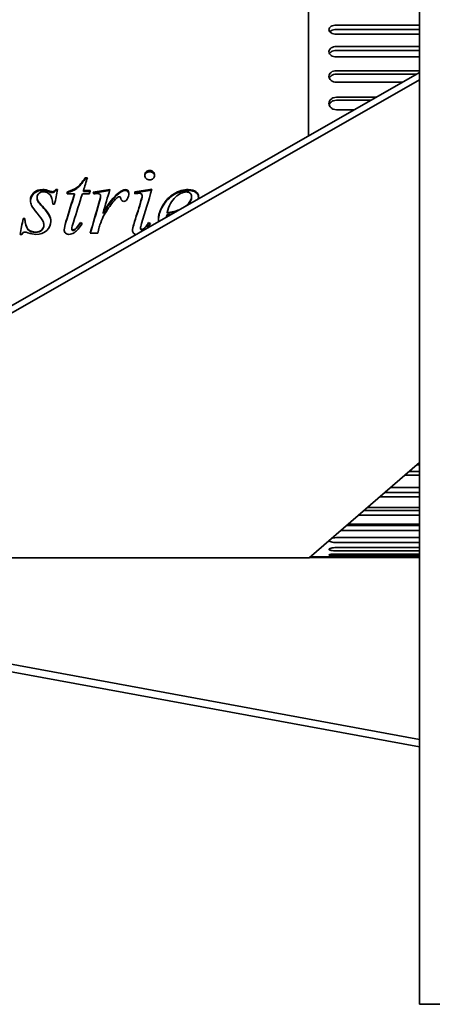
# Model space of a CAD drawing. Header units: millimetres. Extents: x 196 to 644, y 66 to 528.
# Tile 4 of 6: x 357 to 469, y 66 to 332. Entities that reach past the tile are written whole.
import ezdxf

# ---------------------------------------------------------------- set-up
doc = ezdxf.new("R2010")
doc.units = ezdxf.units.MM
doc.header["$LTSCALE"] = 2
doc.layers.add('Krawędzie widoczne(ISO)', color=7, linetype='Continuous', lineweight=35, true_color=0x262659)

msp = doc.modelspace()

# ---------------------------------------------------------------- linework, layer by layer
at = {"layer": 'Krawędzie widoczne(ISO)'}
for p, q in [((465.65, 66), (465.65, 528)), ((435.65, 300.82), (435.65, 347)), ((443.15, 330.77), (465.65, 330.77)), ((465.65, 329.6), (443.15, 329.6)), ((465.65, 328.28), (443.15, 328.28)), ((443.15, 324.97), (465.65, 324.97)), ((465.65, 323.9), (443.15, 323.9)), ((465.65, 322.14), (443.15, 322.14)), ((465.65, 317.96), (245.9, 192.44)), ((443.15, 318.43), (465.65, 318.43)), ((464.83, 317.49), (443.15, 317.49)), ((245.9, 190.44), (465.65, 315.96)), ((460.99, 315.3), (443.15, 315.3)), ((443.15, 311.24), (453.89, 311.24)), ((452.49, 310.44), (443.15, 310.44)), ((447.96, 307.86), (443.15, 307.86)), ((375.21, 289.49), (375.8, 289.49)), ((375.21, 289.2), (375.21, 289.49)), ((375.21, 289.2), (375.71, 289.2)), ((364.5, 286.01), (364.5, 286.25)), ((367.23, 286.3), (367.73, 286.3)), ((367.23, 286.06), (367.23, 286.3)), ((367.23, 286.06), (367.68, 286.06)), ((372.32, 285.17), (370.29, 285.17)), ((370.42, 285.45), (370.42, 285.69)), ((372.32, 284.94), (372.32, 285.17)), ((376.34, 285.17), (374.45, 285.17)), ((374.72, 286), (376.56, 286)), ((374.72, 285.76), (374.72, 286)), ((374.72, 285.76), (376.49, 285.76)), ((388.63, 285.41), (388.63, 285.65)), ((362.17, 283.95), (362.17, 284.16)), ((363.2, 282.05), (363.2, 282.25)), ((366.92, 282.33), (366.44, 282.33)), ((379.35, 284.4), (379.35, 284.62)), ((390.19, 282.65), (390.19, 282.85)), ((390.61, 284.42), (390.61, 284.64)), ((403.97, 284.2), (403.97, 284.42)), ((380.02, 279.81), (380.02, 279.98)), ((397.33, 279.9), (397.33, 280.07)), ((358.4, 278.45), (358.89, 278.45)), ((358.4, 278.31), (358.4, 278.45)), ((358.4, 278.31), (358.89, 278.31)), ((358.89, 278.31), (358.89, 278.45)), ((373.96, 277.26), (373.96, 277.39)), ((392.36, 277.25), (392.36, 277.38)), ((364.01, 276.61), (364.01, 276.73)), ((371.59, 275.66), (371.59, 275.77)), ((372.7, 275.66), (372.7, 275.77)), ((378.58, 274.47), (376.55, 274.47)), ((390.17, 275.85), (390.17, 275.96)), ((390.99, 275.59), (390.99, 275.7)), ((358.08, 274.18), (357.59, 274.18)), ((465.65, 212.53), (435.8, 186.69)), ((464.88, 211.86), (465.65, 211.86)), ((465.65, 209.03), (461.61, 209.03)), ((462.83, 210.1), (465.65, 210.1)), ((457.78, 205.72), (465.65, 205.72)), ((465.65, 203.23), (454.9, 203.23)), ((456.26, 204.4), (465.65, 204.4)), ((451.58, 200.35), (465.65, 200.35)), ((465.65, 198.22), (449.12, 198.22)), ((450.59, 199.49), (465.65, 199.49)), ((445.9, 195.43), (465.65, 195.43)), ((446.34, 195.81), (465.65, 195.81)), ((443.15, 192.17), (465.65, 192.17)), ((465.65, 194.08), (444.34, 194.08)), ((465.65, 190.85), (443.15, 190.85)), ((443.15, 189.48), (465.65, 189.48)), ((243.65, 186.69), (435.8, 186.69)), ((435.93, 186.8), (465.65, 186.8)), ((441.15, 187), (436.17, 187)), ((465.65, 188.59), (443.15, 188.59)), ((443.15, 187.75), (465.65, 187.75)), ((465.65, 187.3), (443.15, 187.3)), ((443.15, 187.03), (465.65, 187.03)), ((465.65, 137.58), (247.61, 177.75)), ((247.61, 175.75), (465.65, 135.58)), ((465.65, 66), (490.65, 66))]:
    msp.add_line(p, q, dxfattribs=at)
for points, knots in [([(443.15, 328.28), (442.9, 328.28), (442.63, 328.31), (442.14, 328.44), (441.91, 328.54), (441.56, 328.77), (441.4, 328.91), (441.2, 329.22), (441.15, 329.39), (441.15, 329.7), (441.2, 329.87), (441.4, 330.17), (441.56, 330.31), (441.91, 330.53), (442.14, 330.62), (442.63, 330.74), (442.9, 330.77), (443.15, 330.77)], [0, 0, 0, 0, 0.0753407, 0.0753407, 0.1506814, 0.1506814, 0.2260221, 0.2260221, 0.3013628, 0.3013628, 0.3767035, 0.3767035, 0.4520442, 0.4520442, 0.5273849, 0.5273849, 0.6027256, 0.6027256, 0.6027256, 0.6027256]), ([(443.15, 329.6), (442.9, 329.6), (442.63, 329.57), (442.14, 329.45), (441.91, 329.35), (441.6, 329.16), (441.48, 329.06), (441.39, 328.96)], [0.6027267, 0.6027267, 0.6027267, 0.6027267, 0.6780675, 0.6780675, 0.7534084, 0.7534084, 0.8104856, 0.8104856, 0.8104856, 0.8104856]), ([(443.15, 322.14), (442.9, 322.14), (442.63, 322.17), (442.14, 322.32), (441.91, 322.43), (441.56, 322.69), (441.4, 322.85), (441.2, 323.2), (441.15, 323.39), (441.15, 323.75), (441.2, 323.93), (441.4, 324.28), (441.56, 324.44), (441.91, 324.68), (442.14, 324.79), (442.63, 324.93), (442.9, 324.97), (443.15, 324.97)], [0, 0, 0, 0, 0.0753407, 0.0753407, 0.1506814, 0.1506814, 0.2260221, 0.2260221, 0.3013628, 0.3013628, 0.3767035, 0.3767035, 0.4520442, 0.4520442, 0.5273849, 0.5273849, 0.6027256, 0.6027256, 0.6027256, 0.6027256]), ([(443.15, 323.9), (442.9, 323.9), (442.63, 323.87), (442.14, 323.73), (441.91, 323.62), (441.56, 323.38), (441.4, 323.22), (441.3, 323.04), (441.3, 323.04), (441.3, 323.04)], [0.6027267, 0.6027267, 0.6027267, 0.6027267, 0.6780675, 0.6780675, 0.7534084, 0.7534084, 0.8287492, 0.8287492, 0.830311, 0.830311, 0.830311, 0.830311]), ([(443.15, 315.3), (442.9, 315.3), (442.63, 315.34), (442.14, 315.5), (441.91, 315.62), (441.56, 315.91), (441.4, 316.08), (441.2, 316.47), (441.15, 316.68), (441.15, 317.08), (441.2, 317.28), (441.4, 317.67), (441.56, 317.84), (441.91, 318.11), (442.14, 318.23), (442.63, 318.39), (442.9, 318.43), (443.15, 318.43)], [0, 0, 0, 0, 0.0753407, 0.0753407, 0.1506814, 0.1506814, 0.2260221, 0.2260221, 0.3013628, 0.3013628, 0.3767035, 0.3767035, 0.4520442, 0.4520442, 0.5273849, 0.5273849, 0.6027256, 0.6027256, 0.6027256, 0.6027256]), ([(443.15, 317.49), (442.9, 317.49), (442.63, 317.45), (442.14, 317.3), (441.91, 317.18), (441.56, 316.9), (441.4, 316.73), (441.28, 316.5), (441.26, 316.45), (441.24, 316.41)], [0.6027267, 0.6027267, 0.6027267, 0.6027267, 0.6780675, 0.6780675, 0.7534084, 0.7534084, 0.8287492, 0.8287492, 0.8455232, 0.8455232, 0.8455232, 0.8455232]), ([(443.15, 307.86), (442.9, 307.86), (442.63, 307.9), (442.14, 308.07), (441.91, 308.21), (441.56, 308.51), (441.4, 308.7), (441.2, 309.12), (441.15, 309.35), (441.15, 309.78), (441.2, 310), (441.4, 310.42), (441.56, 310.6), (441.91, 310.9), (442.14, 311.03), (442.63, 311.2), (442.9, 311.24), (443.15, 311.24)], [0, 0, 0, 0, 0.0753407, 0.0753407, 0.1506814, 0.1506814, 0.2260221, 0.2260221, 0.3013628, 0.3013628, 0.3767035, 0.3767035, 0.4520442, 0.4520442, 0.5273849, 0.5273849, 0.6027256, 0.6027256, 0.6027256, 0.6027256]), ([(443.15, 310.44), (442.9, 310.44), (442.63, 310.4), (442.14, 310.23), (441.91, 310.1), (441.56, 309.81), (441.4, 309.62), (441.26, 309.33), (441.23, 309.25), (441.21, 309.16)], [0.6027267, 0.6027267, 0.6027267, 0.6027267, 0.6780675, 0.6780675, 0.7534084, 0.7534084, 0.8287492, 0.8287492, 0.8579789, 0.8579789, 0.8579789, 0.8579789]), ([(391.32, 290.17), (391.33, 290.52), (391.45, 290.82), (391.71, 291.06), (391.96, 291.31), (392.28, 291.43), (392.66, 291.43)], [0, 0, 0, 0, 1, 1, 1, 2, 2, 2, 2]), ([(391.33, 290.02), (391.36, 290.31), (391.49, 290.55), (391.71, 290.76), (391.96, 291), (392.28, 291.12), (392.66, 291.12)], [0.140721, 0.140721, 0.140721, 0.140721, 1, 1, 1, 2, 2, 2, 2]), ([(392.66, 291.43), (393.04, 291.43), (393.35, 291.31), (393.61, 291.06), (393.86, 290.82), (393.99, 290.52), (393.99, 290.16)], [0, 0, 0, 0, 1, 1, 1, 2, 2, 2, 2]), ([(392.66, 291.12), (393.04, 291.12), (393.35, 291), (393.61, 290.76), (393.82, 290.55), (393.95, 290.31), (393.98, 290.02)], [0, 0, 0, 0, 1, 1, 1, 1.857019, 1.857019, 1.857019, 1.857019]), ([(370.42, 285.69), (371.4, 285.95), (372.23, 286.33), (372.91, 286.84), (373.59, 287.35), (374.35, 288.24), (375.21, 289.49)], [0, 0, 0, 0, 1, 1, 1, 2, 2, 2, 2]), ([(370.42, 285.45), (371.4, 285.71), (372.23, 286.09), (372.91, 286.59), (373.59, 287.1), (374.35, 287.97), (375.21, 289.2)], [0, 0, 0, 0, 1, 1, 1, 2, 2, 2, 2]), ([(392.66, 288.88), (392.29, 288.88), (391.97, 289.01), (391.71, 289.26), (391.45, 289.51), (391.32, 289.81), (391.32, 290.17)], [0, 0, 0, 0, 1, 1, 1, 2, 2, 2, 2]), ([(393.99, 290.16), (393.99, 289.81), (393.86, 289.51), (393.6, 289.26), (393.34, 289.01), (393.02, 288.88), (392.66, 288.88)], [0, 0, 0, 0, 1, 1, 1, 2, 2, 2, 2]), ([(360.38, 283.33), (360.38, 284.16), (360.69, 284.87), (361.31, 285.45), (361.94, 286.02), (362.74, 286.31), (363.72, 286.31)], [0, 0, 0, 0, 1, 1, 1, 2, 2, 2, 2]), ([(360.38, 283.23), (360.41, 284.01), (360.72, 284.67), (361.31, 285.21), (361.94, 285.78), (362.74, 286.06), (363.72, 286.06)], [0.042504, 0.042504, 0.042504, 0.042504, 1, 1, 1, 2, 2, 2, 2]), ([(363.97, 285.67), (363.42, 285.67), (362.98, 285.52), (362.66, 285.23), (362.34, 284.94), (362.17, 284.58), (362.17, 284.16)], [0, 0, 0, 0, 1, 1, 1, 2, 2, 2, 2]), ([(366.44, 282.33), (366.39, 283.5), (366.14, 284.34), (365.68, 284.87), (365.23, 285.4), (364.65, 285.66), (363.97, 285.67)], [0, 0, 0, 0, 1, 1, 1, 2, 2, 2, 2]), ([(364.5, 286.25), (364.62, 286.22), (364.9, 286.12), (365.36, 285.96), (365.81, 285.79), (366.12, 285.71), (366.28, 285.71)], [0, 0, 0, 0, 1, 1, 1, 2, 2, 2, 2]), ([(364.5, 286.01), (364.62, 285.98), (364.9, 285.88), (365.36, 285.72), (365.81, 285.55), (366.12, 285.47), (366.28, 285.47)], [0, 0, 0, 0, 1, 1, 1, 2, 2, 2, 2]), ([(386.04, 286.29), (386.34, 286.29), (386.57, 286.21), (386.74, 286.04), (386.91, 285.87), (387, 285.63), (387, 285.3)], [0, 0, 0, 0, 1, 1, 1, 2, 2, 2, 2]), ([(386.04, 286.05), (386.34, 286.05), (386.57, 285.96), (386.74, 285.8), (386.89, 285.65), (386.98, 285.44), (386.99, 285.17)], [0, 0, 0, 0, 1, 1, 1, 1.892651, 1.892651, 1.892651, 1.892651]), ([(390.61, 284.64), (390.61, 284.83), (390.55, 284.99), (390.41, 285.11), (390.27, 285.23), (390.08, 285.29), (389.84, 285.29)], [0, 0, 0, 0, 1, 1, 1, 2, 2, 2, 2]), ([(394.99, 278.03), (394.99, 279.34), (395.4, 280.68), (396.22, 282.03), (397.03, 283.38), (398.05, 284.42), (399.28, 285.17), (400.52, 285.91), (401.78, 286.28), (403.09, 286.28)], [0, 0, 0, 0, 1, 1, 1, 2, 2, 2, 3, 3, 3, 3]), ([(394.99, 277.96), (395.01, 279.24), (395.42, 280.53), (396.22, 281.84), (397.03, 283.17), (398.05, 284.2), (399.28, 284.94), (400.52, 285.67), (401.78, 286.03), (403.09, 286.03)], [0.018551, 0.018551, 0.018551, 0.018551, 1, 1, 1, 2, 2, 2, 3, 3, 3, 3]), ([(402.59, 285.64), (401.65, 285.64), (400.67, 285.17), (399.63, 284.23), (398.59, 283.3), (397.82, 281.91), (397.33, 280.07)], [0, 0, 0, 0, 1, 1, 1, 2, 2, 2, 2]), ([(403.97, 284.42), (403.97, 284.78), (403.85, 285.07), (403.61, 285.3), (403.37, 285.52), (403.03, 285.63), (402.59, 285.64)], [0, 0, 0, 0, 1, 1, 1, 2, 2, 2, 2]), ([(403.09, 286.28), (404.03, 286.28), (404.72, 286.09), (405.17, 285.72), (405.62, 285.35), (405.85, 284.91), (405.85, 284.4)], [0, 0, 0, 0, 1, 1, 1, 2, 2, 2, 2]), ([(403.09, 286.03), (404.03, 286.03), (404.72, 285.85), (405.17, 285.48), (405.59, 285.14), (405.82, 284.74), (405.85, 284.28)], [0, 0, 0, 0, 1, 1, 1, 1.933153, 1.933153, 1.933153, 1.933153]), ([(363.8, 277.69), (363.55, 278.22), (363.02, 278.94), (362.24, 279.87), (361.45, 280.79), (360.94, 281.48), (360.72, 281.95), (360.49, 282.41), (360.38, 282.87), (360.38, 283.33)], [0, 0, 0, 0, 1, 1, 1, 2, 2, 2, 3, 3, 3, 3]), ([(362.17, 284.16), (362.17, 283.88), (362.24, 283.6), (362.36, 283.34), (362.49, 283.08), (362.77, 282.72), (363.2, 282.25)], [0, 0, 0, 0, 1, 1, 1, 2, 2, 2, 2]), ([(362.17, 283.95), (362.17, 283.66), (362.24, 283.39), (362.36, 283.14), (362.49, 282.88), (362.77, 282.52), (363.2, 282.05)], [0, 0, 0, 0, 1, 1, 1, 2, 2, 2, 2]), ([(363.2, 282.25), (364.36, 281.02), (365.1, 280.08), (365.43, 279.45), (365.77, 278.82), (365.93, 278.23), (365.93, 277.66)], [0, 0, 0, 0, 1, 1, 1, 2, 2, 2, 2]), ([(385.63, 283.09), (385.42, 283.1), (385.25, 283.16), (385.11, 283.29), (384.96, 283.42), (384.87, 283.62), (384.83, 283.89)], [0, 0, 0, 0, 1, 1, 1, 2, 2, 2, 2]), ([(402.35, 281.8), (402.65, 282.03), (402.91, 282.28), (403.13, 282.53), (403.69, 283.2), (403.97, 283.82), (403.97, 284.42)], [0.611606, 0.611606, 0.611606, 0.611606, 1, 1, 1, 2, 2, 2, 2]), ([(402.96, 282.15), (403.02, 282.21), (403.07, 282.27), (403.13, 282.34), (403.69, 282.99), (403.97, 283.61), (403.97, 284.2)], [0.903013, 0.903013, 0.903013, 0.903013, 1, 1, 1, 2, 2, 2, 2]), ([(363.2, 282.05), (364.36, 280.84), (365.1, 279.92), (365.43, 279.29), (365.75, 278.7), (365.92, 278.13), (365.93, 277.59)], [0, 0, 0, 0, 1, 1, 1, 1.959722, 1.959722, 1.959722, 1.959722]), ([(358.89, 278.45), (358.94, 277.12), (359.22, 276.18), (359.72, 275.62), (360.23, 275.07), (360.93, 274.79), (361.8, 274.79)], [0, 0, 0, 0, 1, 1, 1, 2, 2, 2, 2]), ([(358.89, 278.31), (358.94, 277), (359.22, 276.06), (359.72, 275.51), (360.23, 274.97), (360.93, 274.69), (361.8, 274.69)], [0, 0, 0, 0, 1, 1, 1, 2, 2, 2, 2]), ([(365.93, 277.66), (365.93, 276.75), (365.55, 275.94), (364.78, 275.23), (364.02, 274.53), (363.05, 274.17), (361.87, 274.17)], [0, 0, 0, 0, 1, 1, 1, 2, 2, 2, 2]), ([(361.8, 274.79), (362.47, 274.79), (363.01, 274.98), (363.41, 275.35), (363.81, 275.73), (364, 276.19), (364.01, 276.73)], [0, 0, 0, 0, 1, 1, 1, 2, 2, 2, 2]), ([(361.8, 274.69), (362.47, 274.69), (363.01, 274.87), (363.41, 275.24), (363.81, 275.61), (364, 276.07), (364.01, 276.61)], [0, 0, 0, 0, 1, 1, 1, 2, 2, 2, 2]), ([(370.8, 274.17), (370.42, 274.17), (370.12, 274.29), (369.89, 274.53), (369.65, 274.76), (369.53, 275.07), (369.53, 275.45)], [0, 0, 0, 0, 1, 1, 1, 2, 2, 2, 2]), ([(371.59, 275.77), (371.59, 275.64), (371.62, 275.53), (371.69, 275.45), (371.75, 275.38), (371.83, 275.34), (371.92, 275.34)], [0, 0, 0, 0, 1, 1, 1, 2, 2, 2, 2]), ([(371.59, 275.66), (371.59, 275.53), (371.62, 275.42), (371.69, 275.35), (371.75, 275.27), (371.83, 275.23), (371.92, 275.23)], [0, 0, 0, 0, 1, 1, 1, 2, 2, 2, 2]), ([(388.97, 274.16), (388.71, 274.19), (388.49, 274.3), (388.3, 274.47), (388.08, 274.69), (387.97, 274.96), (387.97, 275.28)], [0.177044, 0.177044, 0.177044, 0.177044, 1, 1, 1, 2, 2, 2, 2]), ([(390.17, 275.96), (390.17, 275.83), (390.21, 275.72), (390.28, 275.64), (390.36, 275.55), (390.45, 275.51), (390.55, 275.51)], [0, 0, 0, 0, 1, 1, 1, 2, 2, 2, 2]), ([(390.17, 275.85), (390.17, 275.72), (390.21, 275.61), (390.28, 275.53), (390.36, 275.44), (390.45, 275.4), (390.55, 275.4)], [0, 0, 0, 0, 1, 1, 1, 2, 2, 2, 2]), ([(441.99, 192.04), (442.11, 192.07), (442.24, 192.1), (442.63, 192.16), (442.9, 192.17), (443.15, 192.17)], [0.4843693, 0.4843693, 0.4843693, 0.4843693, 0.5273849, 0.5273849, 0.6027256, 0.6027256, 0.6027256, 0.6027256]), ([(443.15, 188.59), (442.9, 188.59), (442.63, 188.59), (442.14, 188.64), (441.91, 188.67), (441.56, 188.74), (441.4, 188.79), (441.2, 188.89), (441.15, 188.95), (441.15, 189.06), (441.2, 189.12), (441.4, 189.24), (441.56, 189.29), (441.91, 189.38), (442.14, 189.41), (442.63, 189.46), (442.9, 189.48), (443.15, 189.48)], [0, 0, 0, 0, 0.0753407, 0.0753407, 0.1506814, 0.1506814, 0.2260221, 0.2260221, 0.3013628, 0.3013628, 0.3767035, 0.3767035, 0.4520442, 0.4520442, 0.5273849, 0.5273849, 0.6027256, 0.6027256, 0.6027256, 0.6027256]), ([(443.15, 190.85), (442.9, 190.85), (442.63, 190.87), (442.14, 190.93), (441.91, 190.98), (441.56, 191.09), (441.4, 191.16), (441.25, 191.28), (441.22, 191.32), (441.19, 191.35)], [0, 0, 0, 0, 0.0753407, 0.0753407, 0.1506814, 0.1506814, 0.2260221, 0.2260221, 0.2609637, 0.2609637, 0.2609637, 0.2609637]), ([(443.15, 187.3), (442.9, 187.3), (442.63, 187.31), (442.14, 187.33), (441.91, 187.34), (441.56, 187.37), (441.4, 187.4), (441.2, 187.45), (441.15, 187.47), (441.15, 187.53), (441.2, 187.56), (441.4, 187.62), (441.56, 187.65), (441.91, 187.7), (442.14, 187.72), (442.63, 187.74), (442.9, 187.75), (443.15, 187.75)], [0, 0, 0, 0, 0.0753407, 0.0753407, 0.1506814, 0.1506814, 0.2260221, 0.2260221, 0.3013628, 0.3013628, 0.3767035, 0.3767035, 0.4520442, 0.4520442, 0.5273849, 0.5273849, 0.6027256, 0.6027256, 0.6027256, 0.6027256]), ([(441.15, 187), (441.15, 187), (441.2, 187), (441.4, 187.01), (441.56, 187.01), (441.91, 187.02), (442.14, 187.02), (442.63, 187.02), (442.9, 187.03), (443.15, 187.03)], [0.3013628, 0.3013628, 0.3013628, 0.3013628, 0.3767035, 0.3767035, 0.4520442, 0.4520442, 0.5273849, 0.5273849, 0.6027256, 0.6027256, 0.6027256, 0.6027256])]:
    msp.add_open_spline(points, degree=3, knots=knots, dxfattribs=at)
for points in [[(375.8, 289.49), (375.44, 288.33), (375.08, 287.17), (374.72, 286)], [(363.72, 286.31), (364, 286.31), (364.26, 286.29), (364.5, 286.25)], [(363.72, 286.06), (364, 286.06), (364.26, 286.04), (364.5, 286.01)], [(366.28, 285.71), (366.66, 285.71), (366.98, 285.91), (367.23, 286.3)], [(366.28, 285.47), (366.66, 285.47), (366.98, 285.67), (367.23, 286.06)], [(367.73, 286.3), (367.46, 284.99), (367.19, 283.66), (366.92, 282.33)], [(369.99, 277.63), (370.77, 280.16), (371.54, 282.68), (372.32, 285.17)], [(369.99, 277.5), (370.77, 280), (371.54, 282.48), (372.32, 284.94)], [(370.29, 285.17), (370.34, 285.35), (370.38, 285.52), (370.42, 285.69)], [(370.35, 285.17), (370.38, 285.27), (370.4, 285.36), (370.42, 285.45)], [(374.45, 285.17), (373.65, 282.64), (372.84, 280.08), (372.04, 277.5)], [(376.56, 286), (376.48, 285.72), (376.41, 285.45), (376.34, 285.17)], [(377.34, 285.58), (378.85, 285.82), (380.37, 286.06), (381.88, 286.29)], [(377.51, 285.11), (377.45, 285.27), (377.39, 285.43), (377.34, 285.58)], [(377.42, 285.36), (378.88, 285.59), (380.34, 285.81), (381.8, 286.04)], [(378.48, 285.22), (378.31, 285.22), (377.98, 285.19), (377.51, 285.11)], [(379.16, 285.02), (378.98, 285.16), (378.76, 285.22), (378.48, 285.22)], [(379.35, 284.62), (379.35, 284.79), (379.29, 284.92), (379.16, 285.02)], [(381.88, 286.29), (381.26, 284.21), (380.64, 282.1), (380.02, 279.98)], [(380.02, 279.98), (381.59, 282.59), (383.01, 284.39), (384.28, 285.42)], [(380.02, 279.81), (381.59, 282.39), (383.01, 284.17), (384.28, 285.19)], [(384.28, 285.42), (385, 286), (385.59, 286.29), (386.04, 286.29)], [(384.28, 285.19), (385, 285.76), (385.59, 286.05), (386.04, 286.05)], [(387, 285.3), (387, 284.74), (386.84, 284.2), (386.54, 283.68)], [(388.63, 285.65), (390.17, 285.88), (391.72, 286.12), (393.26, 286.36)], [(388.63, 285.41), (390.15, 285.64), (391.67, 285.87), (393.18, 286.1)], [(388.63, 285.15), (388.63, 285.31), (388.63, 285.48), (388.63, 285.65)], [(388.63, 285.15), (388.63, 285.23), (388.63, 285.32), (388.63, 285.41)], [(389.84, 285.29), (389.64, 285.29), (389.24, 285.24), (388.63, 285.15)], [(393.26, 286.36), (392.32, 283.31), (391.39, 280.22), (390.45, 277.1)], [(376.55, 274.47), (377.34, 277.21), (378.13, 279.93), (378.92, 282.62)], [(376.58, 274.47), (377.36, 277.14), (378.14, 279.8), (378.92, 282.43)], [(378.92, 282.62), (379.21, 283.57), (379.35, 284.23), (379.35, 284.62)], [(378.92, 282.43), (379.21, 283.36), (379.35, 284.01), (379.35, 284.4)], [(383, 283.2), (382.26, 282.35), (381.46, 281.25), (380.6, 279.89)], [(384.04, 284.22), (383.81, 284.09), (383.46, 283.75), (383, 283.2)], [(384.47, 284.32), (384.31, 284.32), (384.17, 284.28), (384.04, 284.22)], [(384.72, 284.22), (384.65, 284.28), (384.57, 284.32), (384.47, 284.32)], [(384.83, 283.89), (384.82, 284.05), (384.78, 284.16), (384.72, 284.22)], [(386.54, 283.68), (386.33, 283.29), (386.03, 283.09), (385.63, 283.09)], [(388.33, 276.92), (388.95, 278.9), (389.57, 280.88), (390.19, 282.85)], [(388.33, 276.79), (388.95, 278.75), (389.57, 280.71), (390.19, 282.65)], [(390.19, 282.85), (390.47, 283.8), (390.61, 284.39), (390.61, 284.64)], [(390.19, 282.65), (390.47, 283.58), (390.61, 284.17), (390.61, 284.42)], [(405.85, 284.4), (405.85, 284.18), (405.82, 283.97), (405.77, 283.75)], [(380.6, 279.89), (380.22, 279.31), (379.9, 278.66), (379.64, 277.93)], [(398.46, 279.58), (398.08, 279.53), (397.67, 279.47), (397.24, 279.43)], [(397.33, 280.07), (398.67, 280.21), (399.77, 280.46), (400.61, 280.82)], [(397.33, 279.9), (398.3, 280), (399.13, 280.16), (399.84, 280.37)], [(400.61, 280.82), (400.63, 280.82), (400.64, 280.83), (400.66, 280.84)], [(357.59, 274.18), (357.86, 275.61), (358.13, 277.03), (358.4, 278.45)], [(357.61, 274.18), (357.87, 275.56), (358.14, 276.94), (358.4, 278.31)], [(364.01, 276.73), (364.01, 277.08), (363.94, 277.4), (363.8, 277.69)], [(369.53, 275.45), (369.53, 275.93), (369.69, 276.66), (369.99, 277.63)], [(369.53, 275.4), (369.55, 275.87), (369.7, 276.57), (369.99, 277.5)], [(372.04, 277.5), (371.74, 276.61), (371.59, 276.04), (371.59, 275.77)], [(374.4, 277.07), (373.64, 275.91), (372.91, 275.09), (372.21, 274.63)], [(372.7, 275.77), (372.88, 275.95), (373.3, 276.49), (373.96, 277.39)], [(372.7, 275.66), (372.88, 275.84), (373.3, 276.37), (373.96, 277.26)], [(373.96, 277.39), (374.11, 277.29), (374.26, 277.18), (374.4, 277.07)], [(373.96, 277.26), (374.09, 277.17), (374.22, 277.08), (374.35, 276.99)], [(379.64, 277.93), (379.27, 276.94), (379.05, 276.34), (379, 276.13)], [(387.97, 275.28), (387.97, 275.61), (388.09, 276.16), (388.33, 276.92)], [(390.45, 277.1), (390.26, 276.47), (390.17, 276.09), (390.17, 275.96)], [(390.99, 275.7), (391.44, 276.09), (391.9, 276.65), (392.36, 277.38)], [(390.99, 275.59), (391.44, 275.98), (391.9, 276.53), (392.36, 277.25)], [(392.83, 277.09), (392.53, 276.62), (392.21, 276.2), (391.87, 275.82)], [(392.36, 277.38), (392.52, 277.28), (392.67, 277.18), (392.83, 277.09)], [(392.36, 277.25), (392.5, 277.16), (392.63, 277.08), (392.77, 277)], [(395.01, 277.61), (395, 277.75), (394.99, 277.89), (394.99, 278.03)], [(397.24, 279.43), (397.22, 279.22), (397.2, 279.03), (397.19, 278.85)], [(358.99, 274.79), (358.59, 274.79), (358.28, 274.59), (358.08, 274.18)], [(359.67, 274.63), (359.37, 274.74), (359.15, 274.79), (358.99, 274.79)], [(361.87, 274.17), (361.23, 274.17), (360.5, 274.33), (359.67, 274.63)], [(372.21, 274.63), (371.75, 274.32), (371.28, 274.17), (370.8, 274.17)], [(371.92, 275.34), (372.11, 275.34), (372.37, 275.48), (372.7, 275.77)], [(371.92, 275.23), (372.11, 275.23), (372.37, 275.37), (372.7, 275.66)], [(379, 276.13), (378.86, 275.58), (378.72, 275.02), (378.58, 274.47)], [(387.98, 275.23), (387.99, 275.56), (388.11, 276.08), (388.33, 276.79)], [(390.55, 275.51), (390.67, 275.51), (390.81, 275.57), (390.99, 275.7)], [(390.55, 275.4), (390.67, 275.4), (390.81, 275.47), (390.99, 275.59)]]:
    msp.add_open_spline(points, degree=3, dxfattribs=at)

doc.saveas('drawing.dxf')
